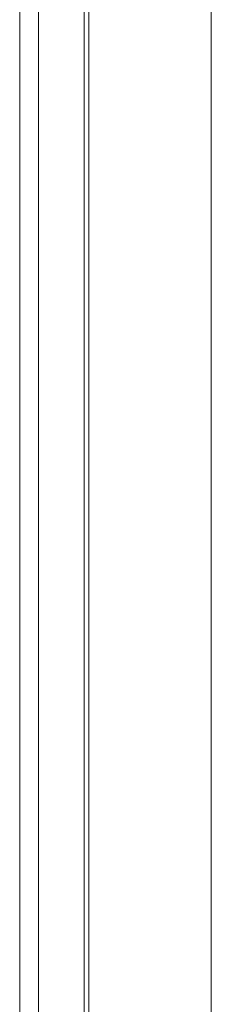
# Model space of a CAD drawing. Header units: millimetres. Extents: x -641 to 119, y -160 to 916.
# Tile 26 of 63: x -455.2 to -453.64, y 550.39 to 558.46. Entities that reach past the tile are written whole.
import ezdxf

# ---------------------------------------------------------------- set-up
doc = ezdxf.new("R2010")
doc.units = ezdxf.units.MM
doc.header["$LTSCALE"] = 32.67
doc.layers.get('0').update_dxf_attribs({"linetype": 'CONTINUOUS'})

msp = doc.modelspace()

# ---------------------------------------------------------------- linework, layer by layer
at = {"color": 7, "linetype": 'Continuous', "lineweight": 0}
for p, q in [((-455.0495, 542.7957), (-455.0495, 576.3534)), ((-454.6364, 575.2906), (-454.6364, 542.9352)), ((-455.2023, 542.6428), (-455.2023, 575.1987)), ((-453.6368, 575.0342), (-453.6368, 542.9437)), ((-454.6764, 573.6957), (-454.6764, 542.9218))]:
    msp.add_line(p, q, dxfattribs=at)

doc.saveas('drawing.dxf')
